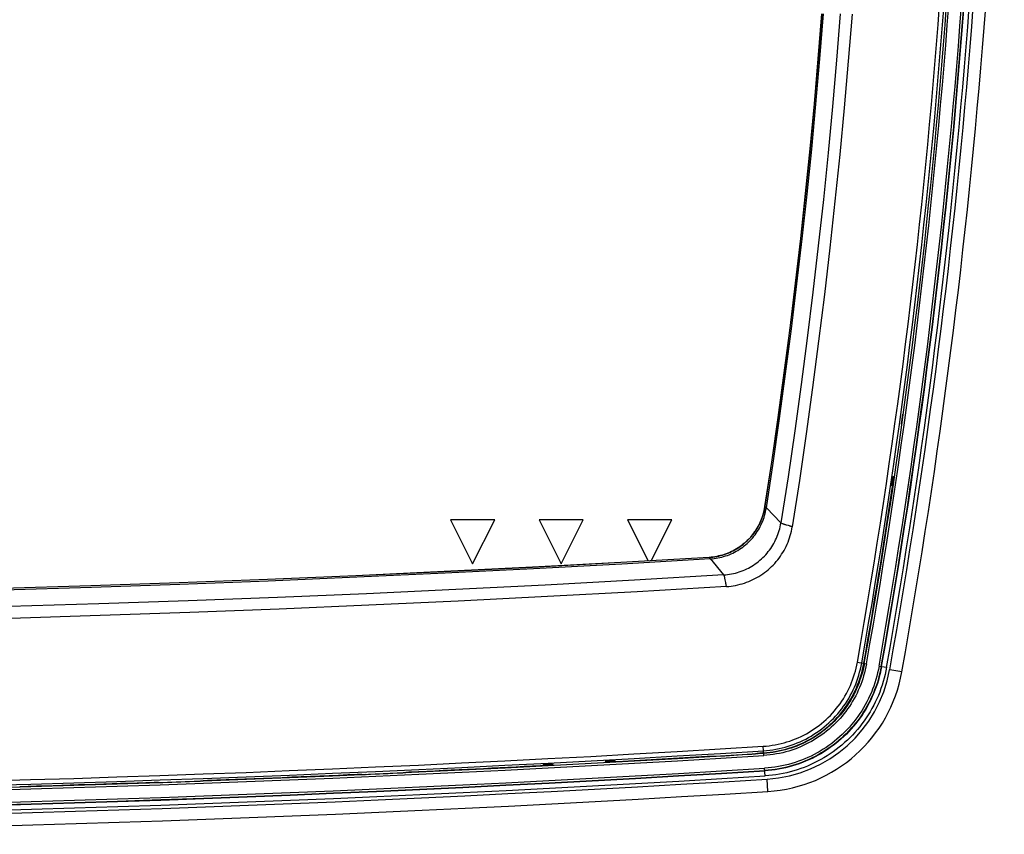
# Model space of a CAD drawing. Header units: centimetres. Extents: x 4745 to 39369, y 17389 to 19524.
# Tile 167 of 188: x 37130 to 37147, y 18529 to 18543. Entities that reach past the tile are written whole.
import ezdxf

# ---------------------------------------------------------------- set-up
doc = ezdxf.new("R2010")
doc.units = ezdxf.units.CM
doc.layers.add('$_urządzenia', color=250, linetype='Continuous')

# ---------------------------------------------------------------- blocks, each defined once
blk = doc.blocks.new('A$C92957c0b')
at = {"layer": '$_urządzenia'}
for p, q in [((171.58, -1008.46), (171.58, -1008.43)), ((170.58, -1015.46), (170.45, -1015.5)), ((170.42, -1016.54), (170.31, -1016.5)), ((170.4, -1016.76), (170.41, -1016.72)), ((170.41, -1016.72), (170.41, -1016.69)), ((170.42, -1016.57), (170.43, -1016.54)), ((156, -1018.87), (156.01, -1018.87)), ((156.11, -1018.96), (156.17, -1019.02)), ((157.82, -1020.71), (156.17, -1019.02)), ((120.5, -1020.35), (123, -1025.35)), ((125.5, -1020.35), (120.5, -1020.35)), ((123, -1025.35), (125.5, -1020.35)), ((130.5, -1020.35), (133, -1025.35)), ((135.5, -1020.35), (130.5, -1020.35)), ((133, -1025.35), (135.5, -1020.35)), ((140.5, -1020.35), (142.83, -1025)), ((145.5, -1020.35), (140.5, -1020.35)), ((143.18, -1024.98), (145.5, -1020.35)), ((158.67, -1021.02), (158.43, -1020.95)), ((149.7, -1024.61), (149.7, -1024.62)), ((151.58, -1027.46), (151.53, -1027.15)), ((151.61, -1027.58), (151.58, -1027.46)), ((166.46, -1036.45), (167.48, -1036.63)), ((168.9, -1036.88), (169.75, -1037.03)), ((171.48, -1037.55), (170.1, -1037.31)), ((155.88, -1047), (155.82, -1045.95)), ((139, -1047.55), (139.04, -1047.66)), ((149.49, -1047.08), (149.55, -1047.07)), ((149.55, -1047.07), (149.61, -1047.07)), ((149.61, -1047.07), (149.67, -1047.07)), ((149.98, -1047.07), (149.99, -1047.08)), ((150.31, -1047.08), (150.37, -1047.08)), ((150.37, -1047.08), (150.43, -1047.07)), ((150.43, -1047.07), (150.49, -1047.07)), ((154.59, -1046.82), (154.65, -1046.82)), ((154.65, -1046.82), (154.71, -1046.81)), ((154.71, -1046.81), (154.76, -1046.81)), ((155, -1046.77), (155, -1046.77)), ((155.24, -1046.73), (155.29, -1046.73)), ((155.29, -1046.73), (155.35, -1046.72)), ((155.35, -1046.72), (155.41, -1046.72)), ((155.5, -1046.71), (155.86, -1046.69)), ((130.72, -1048.12), (130.76, -1048.12)), ((130.76, -1048.12), (130.79, -1048.12)), ((130.79, -1048.12), (130.83, -1048.11)), ((130.93, -1048.1), (130.96, -1048.1)), ((131, -1047.97), (130.96, -1048.09)), ((132, -1047.92), (132.04, -1048.04)), ((138, -1047.6), (137.96, -1047.73)), ((139.04, -1047.67), (139.07, -1047.67)), ((139.22, -1047.66), (139.26, -1047.66)), ((139.26, -1047.66), (139.3, -1047.66)), ((139.3, -1047.66), (139.34, -1047.66)), ((156.02, -1049.3), (155.97, -1048.43)), ((92.83, -1049.81), (92.88, -1049.8)), ((92.88, -1049.8), (92.94, -1049.8)), ((109.96, -1049.11), (110.03, -1049.11)), ((110.03, -1049.11), (110.09, -1049.11)), ((110.09, -1049.11), (110.15, -1049.11)), ((110.46, -1049.12), (110.47, -1049.12)), ((110.79, -1049.13), (110.84, -1049.13)), ((110.84, -1049.13), (110.91, -1049.13)), ((110.91, -1049.13), (110.97, -1049.12)), ((115.07, -1048.94), (115.13, -1048.94)), ((115.13, -1048.94), (115.19, -1048.93)), ((115.19, -1048.93), (115.24, -1048.93)), ((115.48, -1048.89), (115.47, -1048.9)), ((115.72, -1048.86), (115.77, -1048.86)), ((115.77, -1048.86), (115.83, -1048.85)), ((115.83, -1048.85), (115.89, -1048.85)), ((156.35, -1051.05), (156.26, -1049.66)), ((87.02, -1050.01), (87.08, -1050.01)), ((87.08, -1050.01), (87.14, -1050.01)), ((87.14, -1050.01), (87.2, -1050.01)), ((87.52, -1050.02), (87.53, -1050.02)), ((87.84, -1050.03), (87.9, -1050.03)), ((87.9, -1050.03), (87.96, -1050.03)), ((87.96, -1050.03), (88.02, -1050.03)), ((92.12, -1049.88), (92.18, -1049.88)), ((92.18, -1049.88), (92.24, -1049.88)), ((92.24, -1049.88), (92.3, -1049.87)), ((92.54, -1049.84), (92.53, -1049.84)), ((92.77, -1049.81), (92.83, -1049.81))]:
    blk.add_line(p, q, dxfattribs=at)
for points in [[(164.52, -963.17), (164.1, -968.42), (163.64, -973.66), (163.15, -978.91), (162.61, -984.15), (162.04, -989.39), (161.43, -994.62), (160.78, -999.85), (160.1, -1005.07), (159.38, -1010.29), (158.62, -1015.5), (157.82, -1020.71)], [(165.85, -963.24), (165.42, -968.52), (164.96, -973.8), (164.46, -979.08), (163.92, -984.36), (163.35, -989.63), (162.73, -994.89), (162.08, -1000.16), (161.39, -1005.41), (160.66, -1010.66), (159.9, -1015.91), (159.09, -1021.15)], [(162.44, -963.2), (162.03, -968.28), (161.59, -973.36), (161.11, -978.43), (160.59, -983.5), (160.04, -988.56), (159.46, -993.63), (158.84, -998.68), (158.18, -1003.74), (157.49, -1008.79), (156.76, -1013.83), (156, -1018.87)], [(156.01, -1018.87), (156.78, -1013.83), (157.5, -1008.79), (158.19, -1003.74), (158.85, -998.69), (159.47, -993.63), (160.05, -988.57), (160.6, -983.5), (161.12, -978.43), (161.6, -973.36), (162.04, -968.28), (162.45, -963.2)], [(156.17, -1019.02), (156.93, -1013.96), (157.66, -1008.91), (158.35, -1003.85), (159.01, -998.78), (159.63, -993.71), (160.22, -988.63), (160.77, -983.55), (161.29, -978.47), (161.77, -973.38), (162.21, -968.29), (162.62, -963.2)], [(170.39, -1016.84), (170.39, -1016.82), (170.4, -1016.8), (170.4, -1016.76)], [(170.41, -1016.69), (170.41, -1016.67), (170.41, -1016.66), (170.42, -1016.64), (170.42, -1016.63), (170.42, -1016.61), (170.42, -1016.6), (170.42, -1016.59), (170.42, -1016.58), (170.42, -1016.57), (170.42, -1016.56), (170.42, -1016.56), (170.42, -1016.55), (170.42, -1016.54), (170.42, -1016.54), (170.42, -1016.54), (170.42, -1016.54)], [(156, -1018.87), (155.97, -1019.08), (155.92, -1019.3), (155.87, -1019.51), (155.81, -1019.72), (155.75, -1019.93), (155.68, -1020.14), (155.6, -1020.34), (155.51, -1020.55), (155.42, -1020.75), (155.33, -1020.94), (155.22, -1021.13), (155.11, -1021.32), (155, -1021.51), (154.87, -1021.69), (154.75, -1021.87), (154.61, -1022.05), (154.47, -1022.22), (154.33, -1022.38), (154.18, -1022.54), (154.02, -1022.7), (153.86, -1022.85), (153.7, -1022.99), (153.53, -1023.13), (153.36, -1023.27), (153.18, -1023.4), (153, -1023.52), (152.81, -1023.64), (152.62, -1023.75), (152.43, -1023.85), (152.23, -1023.95), (152.03, -1024.04), (151.83, -1024.13), (151.63, -1024.2), (151.42, -1024.28), (151.21, -1024.34), (151, -1024.4), (150.78, -1024.45), (150.57, -1024.5), (150.35, -1024.53), (150.14, -1024.57), (149.92, -1024.59), (149.7, -1024.61)], [(149.7, -1024.62), (149.92, -1024.6), (150.14, -1024.58), (150.36, -1024.55), (150.57, -1024.51), (150.79, -1024.46), (151, -1024.41), (151.21, -1024.35), (151.42, -1024.29), (151.63, -1024.22), (151.84, -1024.14), (152.04, -1024.05), (152.24, -1023.96), (152.43, -1023.86), (152.63, -1023.76), (152.82, -1023.65), (153, -1023.53), (153.19, -1023.4), (153.36, -1023.28), (153.54, -1023.14), (153.71, -1023), (153.87, -1022.86), (154.03, -1022.71), (154.19, -1022.55), (154.34, -1022.39), (154.48, -1022.23), (154.62, -1022.06), (154.75, -1021.88), (154.88, -1021.7), (155.01, -1021.52), (155.12, -1021.33), (155.23, -1021.14), (155.34, -1020.95), (155.43, -1020.75), (155.52, -1020.55), (155.61, -1020.35), (155.69, -1020.14), (155.76, -1019.94), (155.82, -1019.73), (155.88, -1019.51), (155.93, -1019.3), (155.98, -1019.09), (156.01, -1018.87)], [(149.83, -1024.78), (150.05, -1024.77), (150.27, -1024.74), (150.49, -1024.71), (150.71, -1024.67), (150.92, -1024.63), (151.14, -1024.58), (151.35, -1024.52), (151.56, -1024.45), (151.77, -1024.38), (151.97, -1024.3), (152.18, -1024.21), (152.38, -1024.12), (152.57, -1024.02), (152.77, -1023.92), (152.96, -1023.81), (153.14, -1023.69), (153.33, -1023.57), (153.51, -1023.44), (153.68, -1023.3), (153.85, -1023.16), (154.02, -1023.02), (154.18, -1022.86), (154.33, -1022.71), (154.48, -1022.55), (154.63, -1022.38), (154.77, -1022.21), (154.9, -1022.04), (155.03, -1021.86), (155.15, -1021.67), (155.27, -1021.49), (155.38, -1021.3), (155.49, -1021.1), (155.58, -1020.9), (155.67, -1020.7), (155.76, -1020.5), (155.84, -1020.29), (155.91, -1020.09), (155.97, -1019.88), (156.03, -1019.66), (156.08, -1019.45), (156.13, -1019.23), (156.17, -1019.02)], [(156.01, -1018.87), (156.02, -1018.87), (156.02, -1018.88), (156.03, -1018.89), (156.05, -1018.9), (156.06, -1018.91), (156.08, -1018.93), (156.11, -1018.96)], [(151.35, -1026.59), (151.58, -1026.57), (151.8, -1026.55), (152.02, -1026.51), (152.24, -1026.47), (152.46, -1026.43), (152.68, -1026.38), (152.9, -1026.32), (153.11, -1026.25), (153.33, -1026.18), (153.54, -1026.09), (153.74, -1026.01), (153.95, -1025.91), (154.15, -1025.81), (154.35, -1025.71), (154.54, -1025.59), (154.73, -1025.47), (154.92, -1025.35), (155.1, -1025.21), (155.28, -1025.08), (155.45, -1024.93), (155.62, -1024.78), (155.79, -1024.63), (155.95, -1024.47), (156.1, -1024.31), (156.25, -1024.14), (156.39, -1023.96), (156.53, -1023.79), (156.66, -1023.6), (156.78, -1023.42), (156.9, -1023.22), (157.02, -1023.03), (157.12, -1022.83), (157.22, -1022.63), (157.32, -1022.43), (157.4, -1022.22), (157.48, -1022.01), (157.56, -1021.8), (157.62, -1021.58), (157.68, -1021.37), (157.74, -1021.15), (157.78, -1020.93), (157.82, -1020.71)], [(158.43, -1020.95), (158.36, -1020.93), (158.31, -1020.91), (158.25, -1020.9), (158.19, -1020.88), (158.14, -1020.86), (158.09, -1020.84), (158.05, -1020.83), (158, -1020.81), (157.97, -1020.8), (157.93, -1020.78), (157.9, -1020.76), (157.88, -1020.75), (157.85, -1020.73), (157.84, -1020.72), (157.82, -1020.71)], [(151.68, -1027.9), (151.93, -1027.88), (152.19, -1027.85), (152.44, -1027.81), (152.7, -1027.77), (152.95, -1027.71), (153.2, -1027.65), (153.45, -1027.59), (153.7, -1027.51), (153.94, -1027.42), (154.18, -1027.33), (154.42, -1027.23), (154.65, -1027.12), (154.88, -1027.01), (155.11, -1026.88), (155.33, -1026.75), (155.55, -1026.62), (155.76, -1026.47), (155.97, -1026.32), (156.18, -1026.17), (156.38, -1026), (156.57, -1025.83), (156.76, -1025.65), (156.94, -1025.47), (157.12, -1025.28), (157.29, -1025.09), (157.45, -1024.89), (157.61, -1024.68), (157.76, -1024.47), (157.9, -1024.26), (158.04, -1024.04), (158.17, -1023.82), (158.29, -1023.59), (158.41, -1023.36), (158.52, -1023.12), (158.62, -1022.89), (158.71, -1022.64), (158.79, -1022.4), (158.87, -1022.15), (158.94, -1021.91), (159, -1021.66), (159.05, -1021.4), (159.09, -1021.15)], [(159.09, -1021.15), (159.05, -1021.14), (159, -1021.12), (158.95, -1021.1), (158.89, -1021.09), (158.84, -1021.07), (158.78, -1021.05), (158.67, -1021.02)], [(149.83, -1024.78), (139.86, -1025.36), (129.88, -1025.9), (119.89, -1026.4), (109.91, -1026.86), (99.92, -1027.28), (89.94, -1027.66), (79.95, -1028), (69.96, -1028.3), (59.96, -1028.56), (49.97, -1028.78), (39.98, -1028.96), (29.98, -1029.1), (19.99, -1029.2), (9.99, -1029.26), (0, -1029.28), (-9.99, -1029.26), (-19.99, -1029.2), (-29.98, -1029.1), (-39.98, -1028.96), (-49.97, -1028.78)], [(149.7, -1024.61), (139.73, -1025.18), (129.76, -1025.72), (119.79, -1026.22), (109.81, -1026.68), (99.83, -1027.1), (89.86, -1027.48), (79.87, -1027.82), (69.89, -1028.12), (59.91, -1028.38), (49.93, -1028.6), (39.94, -1028.78), (29.96, -1028.92), (19.97, -1029.02), (9.99, -1029.08), (0, -1029.1), (-9.99, -1029.08), (-19.97, -1029.02), (-29.96, -1028.92), (-39.94, -1028.78), (-49.93, -1028.6)], [(149.7, -1024.62), (139.73, -1025.2), (129.76, -1025.74), (119.79, -1026.23), (109.81, -1026.69), (99.84, -1027.11), (89.86, -1027.49), (79.88, -1027.83), (69.89, -1028.13), (59.91, -1028.39), (49.93, -1028.61), (39.94, -1028.79), (29.96, -1028.93), (19.97, -1029.03), (9.99, -1029.09), (0, -1029.11), (-9.99, -1029.09), (-19.97, -1029.03), (-29.96, -1028.93), (-39.94, -1028.79), (-49.93, -1028.61)], [(149.7, -1024.62), (149.7, -1024.62), (149.71, -1024.63), (149.72, -1024.64), (149.73, -1024.65), (149.74, -1024.67), (149.76, -1024.69), (149.78, -1024.72), (149.81, -1024.75), (151.35, -1026.59)], [(151.35, -1026.59), (141.27, -1027.18), (131.19, -1027.73), (121.11, -1028.24), (111.02, -1028.71), (100.94, -1029.13), (90.85, -1029.52), (80.76, -1029.87), (70.67, -1030.17), (60.57, -1030.44), (50.48, -1030.66), (40.38, -1030.85), (30.29, -1030.99), (20.19, -1031.09), (10.1, -1031.15), (0, -1031.17), (-10.1, -1031.15), (-20.19, -1031.09), (-30.29, -1030.99), (-40.38, -1030.85), (-50.48, -1030.66)], [(151.53, -1027.15), (151.51, -1027.09), (151.5, -1027.03), (151.49, -1026.97), (151.48, -1026.92), (151.47, -1026.87), (151.45, -1026.82), (151.44, -1026.78), (151.43, -1026.74), (151.42, -1026.71), (151.4, -1026.67), (151.39, -1026.65), (151.38, -1026.62), (151.37, -1026.6), (151.35, -1026.59)], [(151.68, -1027.9), (141.58, -1028.49), (131.47, -1029.04), (121.37, -1029.55), (111.26, -1030.02), (101.15, -1030.45), (91.04, -1030.84), (80.93, -1031.19), (70.82, -1031.5), (60.7, -1031.76), (50.59, -1031.99), (40.47, -1032.17), (30.35, -1032.32), (20.24, -1032.42), (10.12, -1032.48), (0, -1032.5), (-10.12, -1032.48), (-20.24, -1032.42), (-30.35, -1032.32), (-40.47, -1032.17), (-50.59, -1031.99)], [(151.68, -1027.9), (151.66, -1027.85), (151.65, -1027.8), (151.64, -1027.75), (151.63, -1027.69), (151.62, -1027.64), (151.61, -1027.58)], [(155.82, -1045.95), (156.16, -1045.93), (156.5, -1045.89), (156.84, -1045.84), (157.17, -1045.79), (157.51, -1045.72), (157.84, -1045.64), (158.17, -1045.56), (158.5, -1045.46), (158.82, -1045.36), (159.15, -1045.24), (159.46, -1045.12), (159.78, -1044.98), (160.09, -1044.84), (160.39, -1044.69), (160.7, -1044.53), (160.99, -1044.36), (161.28, -1044.18), (161.57, -1043.99), (161.85, -1043.8), (162.12, -1043.59), (162.39, -1043.38), (162.65, -1043.16), (162.91, -1042.93), (163.15, -1042.7), (163.4, -1042.46), (163.63, -1042.21), (163.86, -1041.95), (164.07, -1041.69), (164.28, -1041.42), (164.49, -1041.14), (164.68, -1040.86), (164.87, -1040.58), (165.04, -1040.28), (165.21, -1039.99), (165.37, -1039.68), (165.52, -1039.38), (165.66, -1039.07), (165.8, -1038.75), (165.92, -1038.43), (166.03, -1038.11), (166.14, -1037.78), (166.23, -1037.45), (166.32, -1037.12), (166.39, -1036.79), (166.46, -1036.45)], [(155.85, -1046.45), (156.2, -1046.42), (156.56, -1046.39), (156.91, -1046.34), (157.26, -1046.28), (157.61, -1046.21), (157.96, -1046.13), (158.3, -1046.04), (158.65, -1045.94), (158.99, -1045.83), (159.32, -1045.71), (159.65, -1045.58), (159.98, -1045.44), (160.3, -1045.29), (160.62, -1045.13), (160.94, -1044.96), (161.25, -1044.79), (161.55, -1044.6), (161.85, -1044.4), (162.14, -1044.2), (162.43, -1043.99), (162.71, -1043.77), (162.98, -1043.54), (163.24, -1043.3), (163.5, -1043.05), (163.75, -1042.8), (164, -1042.54), (164.23, -1042.27), (164.46, -1042), (164.68, -1041.72), (164.89, -1041.43), (165.1, -1041.14), (165.29, -1040.84), (165.47, -1040.54), (165.65, -1040.23), (165.82, -1039.91), (165.97, -1039.59), (166.12, -1039.27), (166.26, -1038.94), (166.39, -1038.6), (166.51, -1038.27), (166.62, -1037.93), (166.71, -1037.58), (166.8, -1037.24), (166.88, -1036.89), (166.95, -1036.54)], [(155.86, -1046.69), (156.23, -1046.66), (156.59, -1046.62), (156.95, -1046.57), (157.3, -1046.51), (157.66, -1046.44), (158.02, -1046.36), (158.37, -1046.27), (158.72, -1046.17), (159.07, -1046.06), (159.41, -1045.93), (159.75, -1045.8), (160.08, -1045.66), (160.41, -1045.51), (160.73, -1045.34), (161.06, -1045.17), (161.37, -1044.99), (161.68, -1044.8), (161.99, -1044.6), (162.28, -1044.39), (162.58, -1044.17), (162.86, -1043.95), (163.14, -1043.72), (163.41, -1043.47), (163.67, -1043.22), (163.93, -1042.97), (164.18, -1042.7), (164.42, -1042.43), (164.65, -1042.15), (164.88, -1041.86), (165.09, -1041.57), (165.3, -1041.27), (165.5, -1040.96), (165.68, -1040.65), (165.86, -1040.34), (166.03, -1040.02), (166.19, -1039.69), (166.34, -1039.36), (166.48, -1039.02), (166.62, -1038.68), (166.74, -1038.34), (166.85, -1037.99), (166.95, -1037.64), (167.04, -1037.29), (167.11, -1036.93), (167.18, -1036.58)], [(167.24, -1036.59), (167.17, -1036.93), (167.1, -1037.27), (167.02, -1037.6), (166.92, -1037.93), (166.82, -1038.25), (166.71, -1038.57), (166.6, -1038.89), (166.47, -1039.21), (166.33, -1039.52), (166.19, -1039.83), (166.04, -1040.13), (165.88, -1040.43), (165.71, -1040.73), (165.53, -1041.02), (165.34, -1041.3), (165.15, -1041.58), (164.95, -1041.86), (164.74, -1042.13), (164.53, -1042.39), (164.3, -1042.65), (164.07, -1042.9), (163.84, -1043.14), (163.59, -1043.38), (163.34, -1043.61), (163.09, -1043.83), (162.83, -1044.05), (162.56, -1044.26), (162.28, -1044.46), (162, -1044.66), (161.72, -1044.84), (161.43, -1045.02), (161.14, -1045.19), (160.84, -1045.35), (160.53, -1045.51), (160.23, -1045.66), (159.92, -1045.79), (159.6, -1045.92), (159.28, -1046.04), (158.96, -1046.15), (158.63, -1046.25), (158.3, -1046.35), (157.96, -1046.43), (157.62, -1046.51), (157.27, -1046.58), (156.92, -1046.64), (156.57, -1046.68), (156.22, -1046.72), (155.87, -1046.75)], [(167.48, -1036.63), (167.42, -1036.98), (167.34, -1037.32), (167.26, -1037.66), (167.16, -1038), (167.06, -1038.33), (166.95, -1038.66), (166.83, -1038.98), (166.7, -1039.3), (166.56, -1039.62), (166.41, -1039.94), (166.26, -1040.25), (166.09, -1040.55), (165.92, -1040.85), (165.74, -1041.15), (165.55, -1041.44), (165.35, -1041.73), (165.15, -1042.01), (164.94, -1042.28), (164.72, -1042.55), (164.49, -1042.81), (164.26, -1043.07), (164.01, -1043.32), (163.77, -1043.56), (163.51, -1043.8), (163.25, -1044.02), (162.98, -1044.25), (162.71, -1044.46), (162.43, -1044.67), (162.14, -1044.86), (161.85, -1045.05), (161.56, -1045.24), (161.26, -1045.41), (160.95, -1045.58), (160.64, -1045.73), (160.33, -1045.88), (160.01, -1046.02), (159.69, -1046.15), (159.37, -1046.27), (159.04, -1046.39), (158.7, -1046.49), (158.36, -1046.59), (158.02, -1046.68), (157.67, -1046.76), (157.32, -1046.82), (156.96, -1046.88), (156.6, -1046.93), (156.24, -1046.97), (155.88, -1047)], [(168.9, -1036.88), (168.83, -1037.26), (168.74, -1037.64), (168.65, -1038.02), (168.55, -1038.4), (168.43, -1038.77), (168.31, -1039.14), (168.17, -1039.5), (168.03, -1039.86), (167.87, -1040.22), (167.71, -1040.57), (167.53, -1040.92), (167.35, -1041.26), (167.15, -1041.6), (166.95, -1041.93), (166.74, -1042.26), (166.52, -1042.58), (166.29, -1042.89), (166.05, -1043.2), (165.8, -1043.5), (165.55, -1043.79), (165.28, -1044.08), (165.01, -1044.36), (164.73, -1044.63), (164.45, -1044.89), (164.15, -1045.14), (163.85, -1045.39), (163.55, -1045.63), (163.23, -1045.86), (162.91, -1046.08), (162.59, -1046.29), (162.25, -1046.5), (161.92, -1046.69), (161.57, -1046.88), (161.23, -1047.05), (160.87, -1047.22), (160.52, -1047.37), (160.16, -1047.52), (159.79, -1047.65), (159.42, -1047.78), (159.05, -1047.89), (158.67, -1048), (158.29, -1048.09), (157.91, -1048.17), (157.53, -1048.25), (157.14, -1048.31), (156.75, -1048.36), (156.36, -1048.4), (155.97, -1048.43)], [(169.15, -1036.92), (169.07, -1037.31), (168.99, -1037.7), (168.89, -1038.09), (168.79, -1038.47), (168.67, -1038.85), (168.54, -1039.22), (168.4, -1039.59), (168.26, -1039.96), (168.1, -1040.32), (167.93, -1040.68), (167.75, -1041.03), (167.57, -1041.38), (167.37, -1041.73), (167.16, -1042.06), (166.94, -1042.4), (166.72, -1042.72), (166.49, -1043.04), (166.24, -1043.35), (165.99, -1043.66), (165.73, -1043.96), (165.46, -1044.25), (165.19, -1044.53), (164.9, -1044.81), (164.61, -1045.08), (164.31, -1045.34), (164.01, -1045.59), (163.7, -1045.83), (163.38, -1046.06), (163.05, -1046.29), (162.72, -1046.5), (162.38, -1046.71), (162.04, -1046.91), (161.69, -1047.1), (161.34, -1047.27), (160.98, -1047.44), (160.61, -1047.6), (160.25, -1047.75), (159.88, -1047.89), (159.5, -1048.01), (159.12, -1048.13), (158.74, -1048.24), (158.35, -1048.33), (157.96, -1048.42), (157.57, -1048.49), (157.18, -1048.56), (156.78, -1048.61), (156.38, -1048.65), (155.99, -1048.68)], [(169.19, -1036.93), (169.11, -1037.32), (169.03, -1037.71), (168.93, -1038.09), (168.82, -1038.48), (168.71, -1038.86), (168.58, -1039.23), (168.44, -1039.61), (168.29, -1039.98), (168.13, -1040.34), (167.96, -1040.7), (167.79, -1041.06), (167.6, -1041.4), (167.4, -1041.75), (167.19, -1042.09), (166.98, -1042.42), (166.75, -1042.75), (166.51, -1043.07), (166.27, -1043.38), (166.01, -1043.69), (165.75, -1043.99), (165.48, -1044.29), (165.21, -1044.57), (164.92, -1044.85), (164.63, -1045.11), (164.33, -1045.37), (164.03, -1045.62), (163.71, -1045.87), (163.39, -1046.1), (163.06, -1046.33), (162.73, -1046.55), (162.39, -1046.75), (162.04, -1046.95), (161.69, -1047.14), (161.33, -1047.32), (160.98, -1047.49), (160.61, -1047.65), (160.24, -1047.79), (159.87, -1047.93), (159.5, -1048.06), (159.12, -1048.17), (158.73, -1048.28), (158.35, -1048.38), (157.96, -1048.46), (157.56, -1048.53), (157.17, -1048.6), (156.78, -1048.65), (156.38, -1048.69), (155.99, -1048.72)], [(169.75, -1037.03), (169.68, -1037.44), (169.59, -1037.84), (169.49, -1038.24), (169.38, -1038.64), (169.25, -1039.03), (169.12, -1039.43), (168.98, -1039.82), (168.82, -1040.2), (168.66, -1040.58), (168.48, -1040.95), (168.3, -1041.32), (168.1, -1041.68), (167.9, -1042.04), (167.68, -1042.39), (167.45, -1042.74), (167.22, -1043.08), (166.97, -1043.42), (166.72, -1043.74), (166.45, -1044.06), (166.18, -1044.38), (165.9, -1044.68), (165.61, -1044.98), (165.32, -1045.26), (165.01, -1045.54), (164.7, -1045.81), (164.38, -1046.07), (164.06, -1046.33), (163.72, -1046.57), (163.38, -1046.81), (163.03, -1047.03), (162.68, -1047.25), (162.32, -1047.46), (161.95, -1047.65), (161.59, -1047.84), (161.21, -1048.01), (160.83, -1048.18), (160.45, -1048.33), (160.06, -1048.47), (159.67, -1048.6), (159.28, -1048.73), (158.88, -1048.84), (158.48, -1048.94), (158.07, -1049.02), (157.66, -1049.1), (157.25, -1049.17), (156.85, -1049.22), (156.44, -1049.26), (156.02, -1049.3)], [(149.67, -1047.07), (149.72, -1047.07), (149.75, -1047.07), (149.78, -1047.06), (149.8, -1047.06), (149.82, -1047.06), (149.85, -1047.06), (149.87, -1047.06), (149.89, -1047.06), (149.9, -1047.06), (149.92, -1047.06), (149.93, -1047.07), (149.95, -1047.07), (149.96, -1047.07), (149.97, -1047.07), (149.97, -1047.07), (149.98, -1047.07), (149.98, -1047.07)], [(149.99, -1047.08), (149.99, -1047.08), (150, -1047.08), (150.01, -1047.08), (150.02, -1047.08), (150.03, -1047.08)], [(150.03, -1047.08), (150.04, -1047.08), (150.06, -1047.08), (150.07, -1047.08), (150.09, -1047.08), (150.11, -1047.08), (150.13, -1047.08), (150.15, -1047.08), (150.17, -1047.08), (150.2, -1047.08), (150.22, -1047.08), (150.25, -1047.08), (150.31, -1047.08)], [(154.5, -1046.83), (154.53, -1046.83), (154.59, -1046.82)], [(154.76, -1046.81), (154.79, -1046.8), (154.81, -1046.8), (154.84, -1046.8), (154.86, -1046.8), (154.88, -1046.79), (154.9, -1046.79), (154.92, -1046.79), (154.93, -1046.79), (154.95, -1046.78), (154.96, -1046.78), (154.97, -1046.78), (154.98, -1046.78), (154.99, -1046.78), (154.99, -1046.77), (155, -1046.77)], [(155, -1046.77), (155.01, -1046.77), (155.01, -1046.76), (155.02, -1046.76), (155.03, -1046.76), (155.04, -1046.76)], [(155.04, -1046.76), (155.05, -1046.75), (155.07, -1046.75), (155.08, -1046.75), (155.1, -1046.75), (155.12, -1046.75), (155.14, -1046.74), (155.16, -1046.74), (155.19, -1046.74), (155.21, -1046.74), (155.24, -1046.73)], [(155.41, -1046.72), (155.47, -1046.71), (155.5, -1046.71)], [(130.66, -1048.13), (130.68, -1048.12), (130.72, -1048.12)], [(130.83, -1048.11), (130.84, -1048.11), (130.86, -1048.11), (130.87, -1048.11), (130.89, -1048.11), (130.9, -1048.11), (130.91, -1048.11), (130.92, -1048.1), (130.93, -1048.1), (130.94, -1048.1), (130.94, -1048.1), (130.95, -1048.1), (130.95, -1048.1), (130.96, -1048.1), (130.96, -1048.09), (130.96, -1048.09)], [(139.04, -1047.66), (139.04, -1047.66), (139.04, -1047.66), (139.05, -1047.66), (139.05, -1047.66), (139.06, -1047.66), (139.06, -1047.67), (139.07, -1047.67), (139.08, -1047.67), (139.09, -1047.67), (139.1, -1047.67), (139.11, -1047.67), (139.13, -1047.67), (139.14, -1047.67), (139.16, -1047.67), (139.17, -1047.67), (139.19, -1047.67), (139.22, -1047.66)], [(92.94, -1049.8), (93.01, -1049.8), (93.04, -1049.8)], [(110.15, -1049.11), (110.2, -1049.11), (110.23, -1049.11), (110.25, -1049.11), (110.28, -1049.11), (110.3, -1049.11), (110.32, -1049.11), (110.34, -1049.11), (110.36, -1049.11), (110.38, -1049.11), (110.4, -1049.11), (110.41, -1049.11), (110.43, -1049.11), (110.44, -1049.11), (110.45, -1049.11), (110.45, -1049.11), (110.46, -1049.12), (110.46, -1049.12)], [(110.47, -1049.12), (110.47, -1049.12), (110.48, -1049.12), (110.49, -1049.13), (110.5, -1049.13), (110.51, -1049.13)], [(110.51, -1049.13), (110.52, -1049.13), (110.53, -1049.13), (110.55, -1049.13), (110.57, -1049.13), (110.59, -1049.13), (110.61, -1049.13), (110.63, -1049.13), (110.65, -1049.13), (110.68, -1049.13), (110.7, -1049.13), (110.73, -1049.13), (110.79, -1049.13)], [(114.98, -1048.94), (115.01, -1048.94), (115.07, -1048.94)], [(115.24, -1048.93), (115.27, -1048.93), (115.29, -1048.92), (115.31, -1048.92), (115.34, -1048.92), (115.36, -1048.92), (115.38, -1048.91), (115.39, -1048.91), (115.41, -1048.91), (115.43, -1048.91), (115.44, -1048.91), (115.45, -1048.9), (115.46, -1048.9), (115.47, -1048.9), (115.47, -1048.9), (115.47, -1048.9)], [(115.48, -1048.89), (115.49, -1048.89), (115.49, -1048.89), (115.5, -1048.89), (115.51, -1048.88), (115.52, -1048.88)], [(115.52, -1048.88), (115.53, -1048.88), (115.55, -1048.88), (115.56, -1048.88), (115.58, -1048.87), (115.6, -1048.87), (115.62, -1048.87), (115.64, -1048.87), (115.67, -1048.86), (115.69, -1048.86), (115.72, -1048.86)], [(115.89, -1048.85), (115.95, -1048.85), (115.98, -1048.84)], [(87.2, -1050.01), (87.26, -1050.01), (87.28, -1050.01), (87.31, -1050.01), (87.33, -1050.01), (87.36, -1050.01), (87.38, -1050.01), (87.4, -1050.01), (87.42, -1050.01), (87.44, -1050.01), (87.45, -1050.01), (87.47, -1050.01), (87.48, -1050.01), (87.49, -1050.01), (87.5, -1050.01), (87.51, -1050.02), (87.51, -1050.02), (87.52, -1050.02)], [(87.53, -1050.02), (87.53, -1050.02), (87.53, -1050.03), (87.54, -1050.03), (87.55, -1050.03), (87.56, -1050.03)], [(87.56, -1050.03), (87.57, -1050.03), (87.59, -1050.03), (87.61, -1050.03), (87.62, -1050.03), (87.64, -1050.03), (87.66, -1050.03), (87.69, -1050.03), (87.71, -1050.04), (87.73, -1050.04), (87.76, -1050.04), (87.79, -1050.04), (87.84, -1050.03)], [(92.03, -1049.89), (92.06, -1049.89), (92.12, -1049.88)], [(92.3, -1049.87), (92.32, -1049.87), (92.35, -1049.87), (92.37, -1049.87), (92.39, -1049.87), (92.41, -1049.86), (92.43, -1049.86), (92.45, -1049.86), (92.47, -1049.86), (92.48, -1049.86), (92.49, -1049.85), (92.5, -1049.85), (92.51, -1049.85), (92.52, -1049.85), (92.53, -1049.85), (92.53, -1049.84)], [(92.54, -1049.84), (92.54, -1049.84), (92.55, -1049.84), (92.55, -1049.83), (92.56, -1049.83), (92.57, -1049.83)], [(92.57, -1049.83), (92.59, -1049.83), (92.6, -1049.83), (92.62, -1049.82), (92.64, -1049.82), (92.66, -1049.82), (92.68, -1049.82), (92.7, -1049.82), (92.72, -1049.81), (92.75, -1049.81), (92.77, -1049.81)]]:
    blk.add_lwpolyline(points, dxfattribs=at)
for centre, radius, start, end in [((-568, -907), 745.78, 350.00415, 1.17029), ((-568, -907), 746.28, 350.00415, 1.17029), ((-568, -907), 746.57, 350.00415, 1.17029), ((-568, -907), 746.82, 350.00415, 1.17029), ((-568, -907), 748.26, 350.00415, 1.17029), ((-568, -907), 748.51, 350.00415, 1.17029), ((-568, -907), 748.55, 350.00415, 1.17029), ((-568, -907), 749.13, 350.00415, 1.17029), ((-568.35, -906.21), 750, 349.93311, 1.1334), ((-568.35, -906.21), 751.4, 349.93311, 1.1334), ((-568, -907), 746.51, 352.10484, 352.18838), ((-568, -907), 746.38, 351.56382, 351.64142), ((-568, -907), 746.51, 351.56216, 351.64597), ((-568, -907), 746.51, 350.00415, 351.53907), ((155.33, -1034.69), 15, 273.5508, 349.9331), ((155.33, -1034.69), 16.4, 273.5508, 349.9331), ((0, 1468.5), 2519.78, 266.45399, 273.54601), ((0, 1468.5), 2519.28, 266.45399, 273.54601), ((0, 1468.5), 2520.32, 266.45399, 273.54601), ((0, 1468.5), 2520.07, 266.45399, 273.54601), ((0, 1468.5), 2519.88, 273.13934, 273.16211), ((0, 1468.5), 2520.01, 273.16966, 273.40074), ((0, 1468.5), 2520.07, 273.42353, 273.51484), ((0, 1468.5), 2522.01, 266.45399, 273.54601), ((0, 1468.5), 2521.76, 266.45399, 273.54601), ((0, 1468.5), 2520.01, 272.63789, 272.97209), ((0, 1468.5), 2520.01, 272.97894, 273.0035), ((0, 1468.5), 2519.88, 272.97995, 273.00272), ((0, 1468.5), 2520.01, 273.13826, 273.16284), ((0, 1468.5), 2523, 266.44916, 273.55084), ((0, 1468.5), 2522.63, 266.45399, 273.54601), ((0, 1468.5), 2522.05, 266.45399, 273.54601), ((0, 1468.5), 2520.01, 272.11578, 272.50097), ((0, 1468.5), 2520.07, 272.52376, 272.61499), ((0, 1468.5), 2520.01, 271.63356, 271.9789), ((0, 1468.5), 2520.07, 272.00169, 272.09289), ((0, 1468.5), 2524.4, 266.44916, 273.55084)]:
    blk.add_arc(centre, radius, start, end, dxfattribs=at)

msp = doc.modelspace()

# ---------------------------------------------------------------- block references
at = {"layer": '$_urządzenia', "xscale": 0.15, "yscale": 0.15, "zscale": 0.15}
msp.add_blockref('A$C92957c0b', (37119.279, 18687.776), dxfattribs=at)

doc.saveas('drawing.dxf')
